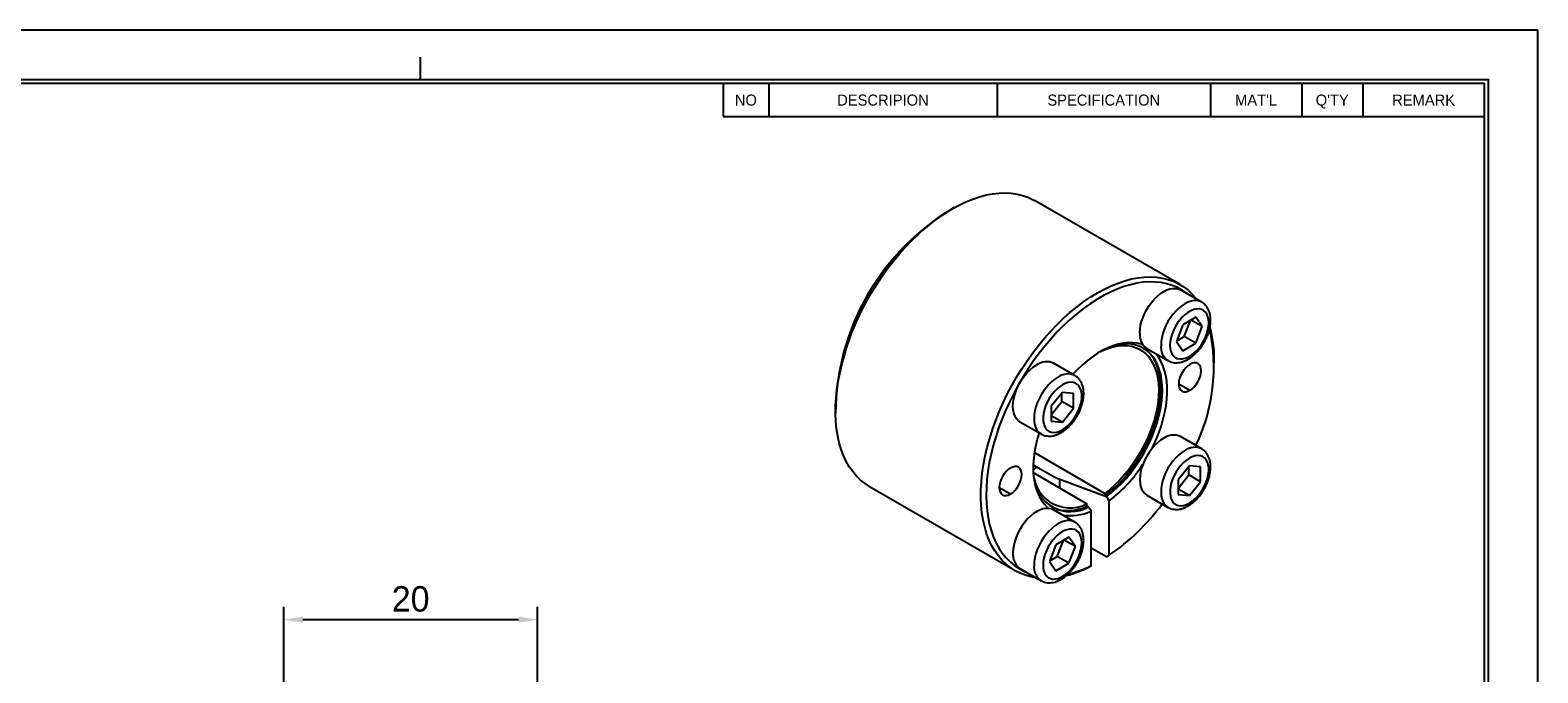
# Model space of a CAD drawing. Header units: millimetres. Extents: x 6797 to 6975, y -766 to -640.
# Tile 3 of 3: x 6857 to 6975, y -691 to -640. Entities that reach past the tile are written whole.
import ezdxf
from ezdxf.enums import TextEntityAlignment as Align

# ---------------------------------------------------------------- set-up
doc = ezdxf.new("R2010")
doc.units = ezdxf.units.MM
doc.header["$LTSCALE"] = 5
doc.layers.add('가는실선', color=1, linetype='Continuous')
doc.layers.add('외형선', color=3, linetype='Continuous')
doc.styles.add('H', font='txt')
doc.dimstyles.new('1', dxfattribs={"dimtxt": 2, "dimasz": 1.5, "dimexe": 1, "dimexo": 1, "dimgap": 0.6, "dimtad": 1, "dimdec": 3, "dimdsep": 46, "dimtxsty": 'H', "dimcen": 2.5, "dimclrd": 1, "dimclre": 1, "dimclrt": 3, "dimazin": 2, "dimtfac": 1, "dimtdec": 3, "dimtmove": 0, "dimatfit": 3, "dimfxl": 1, "dimtzin": 0, "dimarcsym": 0})

# ---------------------------------------------------------------- blocks, each defined once
blk = doc.blocks.new('A4도각')
at = {"layer": '가는실선'}
for p, q in [((196, 203), (196, 198.67)), ((226, 203), (226, 198.67)), ((254, 203), (254, 198.67)), ((266, 203), (266, 198.67)), ((274, 203), (274, 198.67)), ((190, 198.67), (290, 198.67))]:
    blk.add_line(p, q, dxfattribs=at)
at = {"layer": '외형선'}
blk.add_line((190, 203), (190, 198.67), dxfattribs=at)
at = {"layer": '외형선', "color": 0}
blk.add_lwpolyline([(297, 210), (0, 210), (0, 0), (297, 0)], close=True, dxfattribs=at)
at = {"layer": '외형선', "const_width": 0.3}
blk.add_lwpolyline([(150.25, 203.5), (150.25, 206.5)], dxfattribs=at)
at = {"layer": '외형선', "const_width": 0.25}
blk.add_lwpolyline([(290.5, 6.5), (290.5, 203.5), (10, 203.5), (10, 6.5)], close=True, dxfattribs=at)
at = {"layer": '외형선'}
blk.add_lwpolyline([(290, 7), (290, 203), (10.5, 203), (10.5, 7)], close=True, dxfattribs=at)
at = {"color": 3}
for tag, height, p in [('REASONOFREVISIONS', 1.25, (88.5, 15.75)), ('REVISIONER', 1.25, (114.5, 15.75)), ('CHECKER', 1.25, (127.5, 15.75)), ('REVISIONDATE', 1.25, (140.5, 15.75)), ('HEATTREAT', 0.8, (153.5, 14)), ('SCALE', 1.5, (257.25, 10.25)), ('DATE', 1.5, (281.75, 10.25)), ('APRROVEDFINISH', 0.8, (153.5, 8.8))]:
    blk.add_attdef(tag, text='', height=height, dxfattribs=at).set_placement(p, align=Align.MIDDLE_CENTER)
for tag, p in [('필렛', (179.25, 10.9)), ('모따기', (179.25, 8.3))]:
    blk.add_attdef(tag, text='', height=1.15, dxfattribs=at).set_placement(p, align=Align.MIDDLE_LEFT)
at = {"layer": '외형선'}
for s, p in [('NO', (193, 200.83)), ('DESCRIPION', (211, 200.83)), ('SPECIFICATION', (240, 200.83)), ("MAT'L", (260, 200.83)), ("Q'TY", (270, 200.83)), ('REMARK', (282, 200.83))]:
    blk.add_text(s, height=1.444, dxfattribs=at).set_placement(p, align=Align.MIDDLE_CENTER)
for tag, height, p in [('APPROVED', 1.5, (219.75, 30.83)), ('도면타이틀', 5, (265.5, 26.5)), ('CHECKED', 1.5, (219.75, 26.5)), ('DRAWED', 1.5, (219.75, 22.17)), ('도면번호', 2.5, (270.25, 16.75)), ('도면SIZE', 2, (237.76, 11.44))]:
    blk.add_attdef(tag, text='', height=height, dxfattribs=at).set_placement(p, align=Align.MIDDLE_CENTER)
blk = doc.blocks.new('*D15')
at = {"layer": 'Defpoints', "color": 0}
for p in [(6896.63, -686.52), (6876.64, -703.48), (6896.63, -706.39)]:
    blk.add_point(p, dxfattribs=at)
at = {"layer": '외형선', "color": 1, "lineweight": -2}
for p, q in [((6876.64, -702.48), (6876.64, -685.52)), ((6878.14, -686.52), (6895.13, -686.52)), ((6896.63, -705.39), (6896.63, -685.52))]:
    blk.add_line(p, q, dxfattribs=at)
at = {"layer": '외형선', "color": 1}
for points in [[(6878.14, -686.27), (6878.14, -686.77), (6876.64, -686.52)], [(6895.13, -686.77), (6895.13, -686.27), (6896.63, -686.52)]]:
    blk.add_solid(points, dxfattribs=at)
at = {"layer": '외형선', "color": 3, "insert": (6886.63, -684.9), "char_height": 2, "attachment_point": 5, "style": 'H'}
blk.add_mtext('20', dxfattribs=at)

msp = doc.modelspace()

# ---------------------------------------------------------------- linework, layer by layer
at = {"layer": '외형선'}
for p, q in [((6947.2481, -660.1449), (6935.793, -653.532)), ((6948.9594, -661.5254), (6947.2906, -660.562)), ((6948.4934, -662.7178), (6947.4727, -663.307)), ((6949.0038, -663.4439), (6948.4934, -662.7178)), ((6947.4727, -663.307), (6946.9624, -664.6224)), ((6947.5742, -664.2286), (6948.0643, -662.9655)), ((6949.0038, -663.4439), (6948.1197, -662.9335)), ((6948.4934, -664.7593), (6949.0038, -663.4439)), ((6944.6309, -665.1694), (6946.2996, -666.1328)), ((6946.9624, -664.6224), (6947.4727, -665.3485)), ((6946.9827, -664.5701), (6947.5742, -664.2286)), ((6947.4727, -665.3485), (6948.4934, -664.7593)), ((6948.4934, -664.7593), (6947.5742, -664.2286)), ((6938.9594, -667.2982), (6937.2906, -666.3349)), ((6949.941, -666.3418), (6949.941, -666.0968)), ((6937.9831, -668.6274), (6937.0991, -669.727)), ((6937.9478, -669.3544), (6937.9478, -668.6712)), ((6938.867, -668.7064), (6937.9831, -668.6274)), ((6938.867, -669.8851), (6938.867, -668.7064)), ((6947.1479, -667.9543), (6948.0318, -668.4646)), ((6937.0991, -670.4102), (6937.9478, -669.3544)), ((6937.0991, -669.727), (6937.0991, -670.9057)), ((6938.867, -669.8851), (6937.9478, -669.3544)), ((6937.9831, -670.9847), (6938.867, -669.8851)), ((6934.6309, -670.9423), (6936.2996, -671.9056)), ((6937.9831, -670.9847), (6937.0991, -670.4744)), ((6937.0991, -670.9057), (6937.9831, -670.9847)), ((6948.9594, -673.073), (6947.2906, -672.1096)), ((6935.7762, -673.3737), (6941.3262, -676.5777)), ((6935.6864, -674.3269), (6937.4371, -675.3375)), ((6947.9831, -674.4021), (6947.0991, -675.5018)), ((6947.9478, -675.1292), (6947.9478, -674.446)), ((6948.867, -674.4812), (6947.9831, -674.4021)), ((6948.867, -675.6598), (6948.867, -674.4812)), ((6935.7202, -674.9742), (6939.912, -677.3941)), ((6937.7788, -675.4646), (6941.459, -676.8334)), ((6937.7788, -676.1626), (6937.7788, -675.4646)), ((6947.0991, -676.1849), (6947.9478, -675.1292)), ((6947.0991, -675.5018), (6947.0991, -676.6804)), ((6948.867, -675.6598), (6947.9478, -675.1292)), ((6947.9831, -676.7595), (6948.867, -675.6598)), ((6922.794, -676.0492), (6934.2491, -682.6621)), ((6933.0058, -676.1184), (6933.8897, -676.6287)), ((6941.3262, -676.784), (6941.3262, -676.5777)), ((6944.6309, -676.717), (6946.2996, -677.6804)), ((6947.9831, -676.7595), (6947.0991, -676.2492)), ((6947.0991, -676.6804), (6947.9831, -676.7595)), ((6938.9594, -678.8459), (6937.2906, -677.8825)), ((6939.912, -677.6004), (6939.912, -677.3941)), ((6940.0447, -677.6498), (6939.912, -677.6004)), ((6940.2536, -682.272), (6940.2536, -677.9747)), ((6941.6679, -681.4556), (6941.6679, -677.1583)), ((6937.4727, -680.6275), (6936.9624, -681.9429)), ((6938.4934, -680.0383), (6937.4727, -680.6275)), ((6937.5742, -681.5491), (6938.0643, -680.286)), ((6939.0038, -680.7644), (6938.1197, -680.254)), ((6939.0038, -680.7644), (6938.4934, -680.0383)), ((6936.9827, -681.8906), (6937.5742, -681.5491)), ((6938.4934, -682.0798), (6937.5742, -681.5491)), ((6938.4934, -682.0798), (6939.0038, -680.7644)), ((6941.4557, -681.5789), (6940.2536, -680.8849)), ((6934.6309, -682.4899), (6936.2996, -683.4533)), ((6936.9624, -681.9429), (6937.4727, -682.6691)), ((6937.4727, -682.6691), (6938.4934, -682.0798))]:
    msp.add_line(p, q, dxfattribs=at)
at = {"layer": '외형선', "flags": 128}
for points in [[(6922.794, -676.0492), (6922.4292, -675.8135), (6922.081, -675.5354), (6921.7578, -675.2199), (6921.4608, -674.8683), (6921.191, -674.4816), (6920.9494, -674.0613), (6920.7367, -673.6089), (6920.5537, -673.1258), (6920.4011, -672.6137), (6920.2793, -672.0745), (6920.1889, -671.51), (6920.13, -670.9222), (6920.103, -670.313), (6920.1079, -669.6847), (6920.1447, -669.0394), (6920.2133, -668.3794), (6920.3133, -667.7069), (6920.4446, -667.0243), (6920.6066, -666.3339), (6920.7987, -665.6381), (6921.0204, -664.9394), (6921.2708, -664.2402), (6921.549, -663.5429), (6921.8541, -662.8499), (6922.1851, -662.1637), (6922.5407, -661.4866), (6922.9198, -660.821), (6923.321, -660.1691), (6923.743, -659.5333), (6924.1842, -658.9158), (6924.6432, -658.3186), (6925.1183, -657.744), (6925.6079, -657.1937), (6926.1103, -656.6699), (6926.6238, -656.1743), (6927.1465, -655.7086), (6927.6767, -655.2744), (6928.2125, -654.8733), (6928.7521, -654.5065), (6929.2935, -654.1756), (6929.8349, -653.8814), (6930.3745, -653.6252), (6930.9103, -653.4077), (6931.4405, -653.2297), (6931.9632, -653.0919), (6932.4767, -652.9947), (6932.9791, -652.9385), (6933.4687, -652.9234), (6933.9438, -652.9495), (6934.4028, -653.0167), (6934.844, -653.1249), (6935.266, -653.2735), (6935.6672, -653.4621), (6935.793, -653.532)], [(6935.8961, -683.2203), (6935.5021, -683.1485), (6935.0667, -683.028), (6934.6509, -682.867), (6934.2563, -682.6663), (6933.8843, -682.4264), (6933.5361, -682.1483), (6933.2129, -681.8328), (6932.9159, -681.4812), (6932.6462, -681.0945), (6932.4045, -680.6742), (6932.1918, -680.2218), (6932.0088, -679.7387), (6931.8562, -679.2266), (6931.7345, -678.6874), (6931.644, -678.1229), (6931.5852, -677.5351), (6931.5582, -676.9259), (6931.563, -676.2976), (6931.5998, -675.6523), (6931.6684, -674.9923), (6931.7685, -674.3198), (6931.8997, -673.6372), (6932.0617, -672.9468), (6932.2539, -672.251), (6932.4755, -671.5523), (6932.7259, -670.8531), (6933.0041, -670.1558), (6933.3093, -669.4629), (6933.6402, -668.7766), (6933.9959, -668.0995), (6934.3749, -667.4339), (6934.7762, -666.782), (6935.1981, -666.1462), (6935.6393, -665.5287), (6936.0983, -664.9315), (6936.5734, -664.3569), (6937.063, -663.8067), (6937.5654, -663.2828), (6938.0789, -662.7872), (6938.6016, -662.3215), (6939.1318, -661.8873), (6939.6676, -661.4862), (6940.2072, -661.1195), (6940.7486, -660.7885), (6941.2901, -660.4943), (6941.8296, -660.2381), (6942.3654, -660.0206), (6942.8956, -659.8426), (6943.4183, -659.7048), (6943.9318, -659.6076), (6944.4342, -659.5514), (6944.9238, -659.5363), (6945.3989, -659.5624), (6945.8579, -659.6296), (6946.2991, -659.7378), (6946.7211, -659.8864), (6947.1223, -660.075), (6947.5014, -660.3029), (6947.857, -660.5694), (6948.188, -660.8736), (6948.4931, -661.2142), (6948.5551, -661.292)], [(6947.7939, -660.8525), (6947.78, -660.8418), (6947.4207, -660.5931), (6947.0385, -660.3831), (6946.6348, -660.2125), (6946.2111, -660.0819), (6945.7687, -659.9918), (6945.3094, -659.9424), (6944.8348, -659.934), (6944.3464, -659.9666), (6943.846, -660.0401), (6943.3355, -660.1541), (6942.8165, -660.3084), (6942.291, -660.5024), (6941.7608, -660.7353), (6941.2277, -661.0063), (6940.6938, -661.3146), (6940.1607, -661.659), (6939.6305, -662.0382), (6939.105, -662.451), (6938.586, -662.8959), (6938.0755, -663.3713), (6937.5751, -663.8756), (6937.0867, -664.4069), (6936.6121, -664.9633), (6936.1528, -665.543), (6935.7104, -666.1438), (6935.2867, -666.7637), (6934.883, -667.4003), (6934.5008, -668.0516), (6934.1415, -668.7152), (6933.8062, -669.3887), (6933.4963, -670.0697), (6933.2127, -670.7559), (6932.9566, -671.4449), (6932.7287, -672.1341), (6932.53, -672.8211), (6932.3611, -673.5036), (6932.2225, -674.1791), (6932.1149, -674.8452), (6932.0385, -675.4996), (6931.9937, -676.1399), (6931.9806, -676.7639), (6931.9993, -677.3694), (6932.0496, -677.9542), (6932.1314, -678.5163), (6932.2445, -679.0537), (6932.3884, -679.5645), (6932.5626, -680.0468), (6932.7665, -680.499), (6932.9993, -680.9195), (6933.2603, -681.3068), (6933.5485, -681.6595), (6933.863, -681.9764), (6934.2025, -682.2563), (6934.566, -682.4982), (6934.952, -682.7014), (6935.1349, -682.7809)], [(6944.0798, -663.9515), (6944.0959, -663.6587), (6944.1439, -663.3524), (6944.223, -663.0377), (6944.3318, -662.72), (6944.4685, -662.4049), (6944.6308, -662.0977), (6944.8157, -661.8035), (6945.0203, -661.5276), (6945.241, -661.2746), (6945.4739, -661.0487), (6945.7152, -660.854), (6945.9608, -660.6937), (6946.2063, -660.5706), (6946.4476, -660.4867), (6946.6805, -660.4435), (6946.9012, -660.4418), (6947.1058, -660.4815), (6947.2906, -660.562)], [(6948.9594, -661.5254), (6948.7745, -661.4449), (6948.57, -661.4051), (6948.3493, -661.4069), (6948.1163, -661.45), (6947.875, -661.5339), (6947.6295, -661.6571), (6947.384, -661.8174), (6947.1427, -662.0121), (6946.9097, -662.2379), (6946.6891, -662.491), (6946.4845, -662.7669), (6946.2995, -663.061), (6946.1373, -663.3683), (6946.0006, -663.6834), (6945.8918, -664.001), (6945.8127, -664.3157), (6945.7647, -664.6221), (6945.7486, -664.9149)], [(6949.5104, -663.1514), (6949.4934, -662.8984), (6949.4426, -662.6707), (6949.3592, -662.4735), (6949.245, -662.3111), (6949.1027, -662.1872), (6948.9354, -662.1045), (6948.7468, -662.0649), (6948.5411, -662.0692), (6948.3229, -662.1175), (6948.0972, -662.2085), (6947.8689, -662.3403), (6947.6432, -662.5099), (6947.4251, -662.7135), (6947.2194, -662.9466), (6947.0308, -663.204), (6946.8634, -663.4799), (6946.7211, -663.7681), (6946.607, -664.0623), (6946.5236, -664.3558), (6946.4728, -664.6422), (6946.4557, -664.9149)], [(6946.4557, -664.9149), (6946.4728, -665.1679), (6946.5236, -665.3956), (6946.607, -665.5928), (6946.7211, -665.7552), (6946.8634, -665.8791), (6947.0308, -665.9618), (6947.2194, -666.0015), (6947.4251, -665.9971), (6947.6432, -665.9489), (6947.8689, -665.8578), (6948.0972, -665.7261), (6948.3229, -665.5565), (6948.5411, -665.3528), (6948.7468, -665.1197), (6948.9354, -664.8624), (6949.1027, -664.5865), (6949.245, -664.2982), (6949.3592, -664.004), (6949.4426, -663.7105), (6949.4934, -663.4242), (6949.5104, -663.1514)], [(6944.3293, -664.8884), (6944.2135, -664.8475), (6943.8792, -664.7621), (6943.5271, -664.7179), (6943.1593, -664.7152), (6942.7782, -664.754), (6942.3859, -664.8341), (6941.985, -664.955), (6941.5778, -665.1161), (6941.1669, -665.3161), (6940.7547, -665.5541), (6940.3437, -665.8285), (6939.9365, -666.1376), (6939.5356, -666.4796), (6939.1433, -666.8523), (6938.8034, -667.2082)], [(6940.9753, -665.4221), (6941.2113, -665.3121), (6941.6019, -665.1594), (6941.9862, -665.046), (6942.3618, -664.9729), (6942.7262, -664.9403), (6943.0772, -664.9485), (6943.4125, -664.9975), (6943.7299, -665.087), (6944.0275, -665.2163), (6944.3032, -665.3847), (6944.5555, -665.5911), (6944.7826, -665.8341), (6944.9831, -666.1122), (6945.1557, -666.4237), (6945.2993, -666.7665), (6945.413, -667.1384), (6945.4961, -667.5371), (6945.548, -667.9601), (6945.5685, -668.4046), (6945.5573, -668.8677), (6945.5146, -669.3466), (6945.4406, -669.8381), (6945.3357, -670.3392), (6945.2008, -670.8465), (6945.0366, -671.357), (6944.8441, -671.8673), (6944.6247, -672.3741), (6944.3796, -672.8743), (6944.1106, -673.3646), (6943.8192, -673.8418), (6943.5074, -674.3031), (6943.1771, -674.7453), (6942.8305, -675.1657), (6942.4698, -675.5615), (6942.0972, -675.9304), (6941.7152, -676.2698), (6941.3262, -676.5777)], [(6941.4589, -676.8334), (6941.8557, -676.5217), (6942.2455, -676.1781), (6942.626, -675.8047), (6942.9948, -675.4038), (6943.3497, -674.978), (6943.6883, -674.5299), (6944.0086, -674.0623), (6944.3085, -673.5782), (6944.5863, -673.0804), (6944.8402, -672.5722), (6945.0685, -672.0568), (6945.2699, -671.5373), (6945.4431, -671.0169), (6945.587, -670.499), (6945.7008, -669.9867), (6945.7836, -669.4833), (6945.8351, -668.9919), (6945.8549, -668.5155), (6945.8428, -668.0572), (6945.7989, -667.6197), (6945.7236, -667.2059), (6945.6172, -666.8183), (6945.4804, -666.4593), (6945.3142, -666.1312), (6945.1195, -665.836), (6944.8975, -665.5755), (6944.6497, -665.3514), (6944.3775, -665.1651), (6944.0827, -665.0178), (6943.7671, -664.9103), (6943.4328, -664.8433), (6943.0816, -664.8173), (6942.716, -664.8324), (6942.3381, -664.8885), (6941.9503, -664.9853), (6941.6311, -665.0928)], [(6941.3262, -676.784), (6941.7249, -676.4711), (6942.1166, -676.1261), (6942.4991, -675.7511), (6942.8697, -675.3485), (6943.2264, -674.9208), (6943.5667, -674.4707), (6943.8887, -674.001), (6944.1902, -673.5146), (6944.4695, -673.0146), (6944.7247, -672.504), (6944.9543, -671.9861), (6945.1568, -671.4641), (6945.331, -670.9413), (6945.4758, -670.4208), (6945.5902, -669.906), (6945.6736, -669.4002), (6945.7255, -668.9063), (6945.7455, -668.4276), (6945.7335, -667.967), (6945.6895, -667.5273), (6945.6139, -667.1115), (6945.5072, -666.7219), (6945.3699, -666.3611), (6945.2029, -666.0313), (6945.0073, -665.7346), (6944.7844, -665.4728), (6944.7242, -665.4126)], [(6945.0248, -673.0697), (6945.1458, -672.8247), (6945.3841, -672.2987), (6945.5954, -671.768), (6945.7784, -671.2359), (6945.932, -670.7055), (6946.0553, -670.1801), (6946.1476, -669.6629), (6946.2082, -669.1571), (6946.2369, -668.6657), (6946.2333, -668.1918), (6946.1976, -667.7382), (6946.13, -667.3077), (6946.0308, -666.9029), (6945.9008, -666.5263), (6945.7406, -666.1802), (6945.5512, -665.8667), (6945.3339, -665.5877), (6945.3107, -665.5619)], [(6948.0318, -666.4232), (6947.8594, -666.5424), (6947.6936, -666.6962), (6947.5408, -666.8787), (6947.4068, -667.083), (6947.2969, -667.3011), (6947.2152, -667.5247), (6947.1649, -667.7452), (6947.1479, -667.9542), (6947.1649, -668.1435), (6947.2152, -668.3059), (6947.2969, -668.4352), (6947.4068, -668.5264), (6947.5408, -668.5761), (6947.6936, -668.5822), (6947.8594, -668.5445), (6948.0318, -668.4646)], [(6948.0318, -668.4646), (6948.2043, -668.3454), (6948.3701, -668.1916), (6948.5229, -668.0091), (6948.6568, -667.8048), (6948.7667, -667.5867), (6948.8484, -667.3631), (6948.8987, -667.1426), (6948.9157, -666.9337), (6948.8987, -666.7443), (6948.8484, -666.5819), (6948.7667, -666.4526), (6948.6568, -666.3614), (6948.5229, -666.3118), (6948.3701, -666.3057), (6948.2043, -666.3433), (6948.0318, -666.4232)], [(6934.6309, -670.9423), (6934.6308, -670.9422), (6934.4685, -670.8222), (6934.3318, -670.6649), (6934.223, -670.4729), (6934.1439, -670.2496), (6934.0959, -669.9986), (6934.0798, -669.7244), (6934.0959, -669.4316), (6934.1439, -669.1252), (6934.223, -668.8106), (6934.3318, -668.4929), (6934.4685, -668.1778), (6934.6308, -667.8705), (6934.8157, -667.5764), (6935.0203, -667.3005), (6935.241, -667.0474), (6935.4739, -666.8216), (6935.7152, -666.6269), (6935.9608, -666.4666)], [(6937.6295, -667.4299), (6937.384, -667.5902), (6937.1427, -667.785), (6936.9097, -668.0108), (6936.6891, -668.2638), (6936.4845, -668.5398), (6936.2995, -668.8339), (6936.1373, -669.1411), (6936.0006, -669.4563), (6935.8918, -669.7739), (6935.8127, -670.0886), (6935.7647, -670.395), (6935.7486, -670.6878), (6935.7647, -670.962), (6935.8127, -671.2129), (6935.8918, -671.4363), (6936.0006, -671.6283), (6936.1373, -671.7856), (6936.2956, -671.9033)], [(6937.9831, -668.0423), (6937.7554, -668.1934), (6937.5329, -668.3806), (6937.3204, -668.5995), (6937.1227, -668.8455), (6936.9442, -669.1129), (6936.7889, -669.3957), (6936.6604, -669.6878), (6936.5613, -669.9824), (6936.494, -670.2732), (6936.46, -670.5535), (6936.46, -670.8171), (6936.494, -671.0581), (6936.5613, -671.2712), (6936.6604, -671.4515), (6936.7889, -671.5951), (6936.9442, -671.6987), (6937.1227, -671.76), (6937.3204, -671.7777), (6937.5329, -671.7513), (6937.7554, -671.6815), (6937.9831, -671.5698)], [(6937.9831, -671.5698), (6938.2107, -671.4187), (6938.4333, -671.2315), (6938.6458, -671.0125), (6938.8435, -670.7666), (6939.0219, -670.4992), (6939.1772, -670.2163), (6939.3058, -669.9243), (6939.4048, -669.6296), (6939.4721, -669.3389), (6939.5062, -669.0586), (6939.5062, -668.795), (6939.4721, -668.554), (6939.4048, -668.3409), (6939.3058, -668.1606), (6939.1772, -668.017), (6939.0219, -667.9134), (6938.8435, -667.8521), (6938.6458, -667.8344), (6938.4333, -667.8608), (6938.2107, -667.9306), (6937.9831, -668.0423)], [(6936.1433, -671.8154), (6936.0207, -672.2299), (6935.8907, -672.7567), (6935.7915, -673.276), (6935.7239, -673.7846), (6935.6882, -674.2794), (6935.6846, -674.7574), (6935.7133, -675.2157), (6935.7739, -675.6515), (6935.8662, -676.0622), (6935.9895, -676.4452), (6936.1431, -676.7982), (6936.3261, -677.119), (6936.5374, -677.4058), (6936.7757, -677.6567), (6936.8967, -677.7619)], [(6945.9608, -672.2413), (6945.7152, -672.4016), (6945.4739, -672.5964), (6945.241, -672.8222), (6945.0203, -673.0752), (6944.8157, -673.3512), (6944.6308, -673.6453), (6944.4685, -673.9525), (6944.3318, -674.2677), (6944.223, -674.5853), (6944.1439, -674.9), (6944.0959, -675.2064), (6944.0798, -675.4992), (6944.0959, -675.7734), (6944.1439, -676.0243), (6944.223, -676.2477), (6944.3318, -676.4397), (6944.4685, -676.597), (6944.6308, -676.717), (6944.6309, -676.717)], [(6947.6295, -673.2047), (6947.384, -673.365), (6947.1427, -673.5597), (6946.9097, -673.7856), (6946.6891, -674.0386), (6946.4845, -674.3145), (6946.2995, -674.6086), (6946.1373, -674.9159), (6946.0006, -675.231), (6945.8918, -675.5487), (6945.8127, -675.8634), (6945.7647, -676.1697), (6945.7486, -676.4625), (6945.7647, -676.7367), (6945.8127, -676.9877), (6945.8918, -677.211), (6946.0006, -677.403), (6946.1373, -677.5604), (6946.2956, -677.6781)], [(6933.8897, -674.5873), (6933.7172, -674.7065), (6933.5514, -674.8603), (6933.3986, -675.0428), (6933.2647, -675.2471), (6933.1548, -675.4652), (6933.0731, -675.6888), (6933.0228, -675.9093), (6933.0058, -676.1182), (6933.0228, -676.3076), (6933.0731, -676.47), (6933.1548, -676.5993), (6933.2647, -676.6905), (6933.3986, -676.7401), (6933.5514, -676.7462), (6933.7172, -676.7086), (6933.8897, -676.6287)], [(6933.8897, -676.6287), (6934.0621, -676.5095), (6934.2279, -676.3557), (6934.3807, -676.1732), (6934.5147, -675.9689), (6934.6246, -675.7508), (6934.7063, -675.5272), (6934.7566, -675.3067), (6934.7736, -675.0977), (6934.7566, -674.9084), (6934.7063, -674.746), (6934.6246, -674.6167), (6934.5147, -674.5255), (6934.3807, -674.4758), (6934.2279, -674.4697), (6934.0621, -674.5074), (6933.8897, -674.5873)], [(6935.9702, -674.4907), (6935.8974, -674.5621), (6935.6953, -674.7559)], [(6947.9831, -673.8171), (6947.7554, -673.9682), (6947.5329, -674.1553), (6947.3204, -674.3743), (6947.1227, -674.6202), (6946.9442, -674.8876), (6946.7889, -675.1705), (6946.6604, -675.4625), (6946.5613, -675.7572), (6946.494, -676.0479), (6946.46, -676.3282), (6946.46, -676.5919), (6946.494, -676.8329), (6946.5613, -677.0459), (6946.6604, -677.2262), (6946.7889, -677.3698), (6946.9442, -677.4734), (6947.1227, -677.5347), (6947.3204, -677.5524), (6947.5329, -677.5261), (6947.7554, -677.4562), (6947.9831, -677.3445)], [(6947.9831, -677.3445), (6948.2107, -677.1934), (6948.4333, -677.0063), (6948.6458, -676.7873), (6948.8435, -676.5414), (6949.0219, -676.274), (6949.1772, -675.9911), (6949.3058, -675.6991), (6949.4048, -675.4044), (6949.4721, -675.1136), (6949.5062, -674.8333), (6949.5062, -674.5697), (6949.4721, -674.3287), (6949.4048, -674.1157), (6949.3058, -673.9353), (6949.1772, -673.7918), (6949.0219, -673.6882), (6948.8435, -673.6268), (6948.6458, -673.6092), (6948.4333, -673.6355), (6948.2107, -673.7054), (6947.9831, -673.8171)], [(6941.6679, -677.1583), (6941.5502, -676.9754), (6941.459, -676.8334)], [(6937.2906, -677.8825), (6937.1058, -677.802), (6936.9012, -677.7623), (6936.6805, -677.764), (6936.4476, -677.8072), (6936.2063, -677.8911), (6935.9608, -678.0142), (6935.7152, -678.1745), (6935.4739, -678.3692), (6935.241, -678.5951), (6935.0203, -678.8481), (6934.8157, -679.1241), (6934.6308, -679.4182), (6934.4685, -679.7254), (6934.3318, -680.0406), (6934.223, -680.3582), (6934.1439, -680.6729), (6934.0959, -680.9792), (6934.0798, -681.272)], [(6940.0447, -677.6498), (6940.1611, -677.8308), (6940.2536, -677.9747)], [(6938.9594, -678.8459), (6938.7745, -678.7654), (6938.57, -678.7257), (6938.3493, -678.7274), (6938.1163, -678.7705), (6937.875, -678.8544), (6937.6295, -678.9776), (6937.384, -679.1379), (6937.1427, -679.3326), (6936.9097, -679.5584), (6936.6891, -679.8115), (6936.4845, -680.0874), (6936.2995, -680.3815), (6936.1373, -680.6888), (6936.0006, -681.0039), (6935.8918, -681.3215), (6935.8127, -681.6362), (6935.7647, -681.9426), (6935.7486, -682.2354)], [(6939.5104, -680.4719), (6939.4934, -680.2189), (6939.4426, -679.9913), (6939.3592, -679.794), (6939.245, -679.6316), (6939.1027, -679.5077), (6938.9354, -679.425), (6938.7468, -679.3854), (6938.5411, -679.3897), (6938.3229, -679.438), (6938.0972, -679.529), (6937.8689, -679.6608), (6937.6432, -679.8304), (6937.4251, -680.034), (6937.2194, -680.2671), (6937.0308, -680.5245), (6936.8634, -680.8004), (6936.7211, -681.0886), (6936.607, -681.3828), (6936.5236, -681.6764), (6936.4728, -681.9627), (6936.4557, -682.2354)], [(6936.4557, -682.2354), (6936.4728, -682.4884), (6936.5236, -682.7161), (6936.607, -682.9133), (6936.7211, -683.0757), (6936.8634, -683.1997), (6937.0308, -683.2824), (6937.2194, -683.322), (6937.4251, -683.3176), (6937.6432, -683.2694), (6937.8689, -683.1784), (6938.0972, -683.0466), (6938.3229, -682.877), (6938.5411, -682.6733), (6938.7468, -682.4402), (6938.9354, -682.1829), (6939.1027, -681.907), (6939.245, -681.6187), (6939.3592, -681.3245), (6939.4426, -681.031), (6939.4934, -680.7447), (6939.5104, -680.4719)], [(6941.4557, -681.5789), (6941.575, -681.5096), (6941.6679, -681.4556)], [(6940.2536, -682.272), (6940.1353, -682.3408), (6940.0415, -682.3953)]]:
    msp.add_lwpolyline(points, dxfattribs=at)
at = {"layer": '외형선'}
for centre, radius, start, end in [((6938.9712, -670.3774), 18.8689, 120.29243, 179.712946), ((6940.4858, -671.2518), 20.4781, 128.754466, 171.250911), ((6945.3406, -664.1147), 1.2712, 172.624547, 236.063273), ((6935.8387, -666.6709), 14.0702, 334.140854, 12.529924), ((6939.9469, -666.0162), 9.9945, 359.537681, 14.675339), ((6947.0093, -665.0781), 1.2712, 172.624742, 236.061379), ((6936.7406, -667.5612), 1.344, 65.843242, 125.467216), ((6938.4087, -668.5228), 1.3422, 65.591737, 125.488239), ((6946.7406, -673.336), 1.344, 65.843242, 125.467216), ((6948.4087, -674.2976), 1.3422, 65.591737, 125.488239), ((6938.5775, -674.8149), 2.904, 175.57839, 297.356035), ((6934.9105, -668.2524), 11.1792, 307.189399, 327.407121), ((6938.6271, -675.1083), 2.9101, 184.242, 299.152523), ((6938.3805, -674.3009), 3.6376, 256.782831, 294.898554), ((6938.6333, -674.4887), 3.8442, 260.083723, 294.929868), ((6931.5548, -666.8388), 17.7743, 304.678647, 323.485208), ((6935.418, -681.4002), 1.3443, 174.529344, 234.158476), ((6937.0093, -682.3986), 1.2712, 172.624742, 236.061379), ((6935.9671, -674.183), 9.1675, 284.887907, 296.387817), ((6936.3357, -674.3556), 8.8329, 283.653873, 296.331654)]:
    msp.add_arc(centre, radius, start, end, dxfattribs=at)
for points, knots in [([(6949.6569, -662.9473), (6949.6559, -662.8951), (6949.6531, -662.7459), (6949.6217, -662.5099), (6949.5531, -662.2577), (6949.4548, -662.037), (6949.3304, -661.8421), (6949.1736, -661.6759), (6949.0452, -661.5692), (6948.9676, -661.532), (6948.9584, -661.5276)], [0, 0, 0, 0, 0.08732073, 0.24921982, 0.4107367, 0.55296489, 0.69057232, 0.83819707, 0.98086518, 1, 1, 1, 1]), ([(6946.3006, -666.1306), (6946.357, -666.1609), (6946.4782, -666.226), (6946.6841, -666.2818), (6946.9079, -666.3066), (6947.1403, -666.2942), (6947.3796, -666.2454), (6947.624, -666.1597), (6947.8702, -666.0373), (6948.1138, -665.8798), (6948.3503, -665.6905), (6948.5754, -665.4732), (6948.7859, -665.2321), (6948.9792, -664.9709), (6949.1527, -664.6934), (6949.3044, -664.4035), (6949.4319, -664.1051), (6949.5335, -663.8018), (6949.6065, -663.4976), (6949.6495, -663.2108), (6949.6545, -663.0304), (6949.6569, -662.9473)], [0, 0, 0, 0, 0.04189835, 0.0900432, 0.13846268, 0.18793407, 0.23899336, 0.29179046, 0.34603123, 0.40113695, 0.456512, 0.51177336, 0.56683685, 0.62172711, 0.67652035, 0.73131495, 0.78619948, 0.84126992, 0.89663834, 0.95240321, 1, 1, 1, 1]), ([(6937.8795, -671.7987), (6937.9246, -671.7716), (6938.0523, -671.6946), (6938.2565, -671.5426), (6938.4869, -671.3362), (6938.7036, -671.1041), (6938.904, -670.8505), (6939.0858, -670.5791), (6939.2465, -670.2937), (6939.3839, -669.9982), (6939.496, -669.6964), (6939.5809, -669.3921), (6939.6367, -669.0888), (6939.6614, -668.7903), (6939.653, -668.5005), (6939.6096, -668.2245), (6939.5329, -667.9771), (6939.4246, -667.7543), (6939.2868, -667.5625), (6939.1311, -667.4069), (6939.0139, -667.3354), (6938.9632, -667.3044)], [0, 0, 0, 0, 0.03029247, 0.08584412, 0.14124706, 0.19646852, 0.25149794, 0.30639585, 0.36125405, 0.41617273, 0.47123212, 0.52654561, 0.58221974, 0.63833106, 0.69487248, 0.75158634, 0.80780322, 0.85705483, 0.91003558, 0.96105008, 1, 1, 1, 1]), ([(6936.2959, -671.8994), (6936.309, -671.9083), (6936.3831, -671.9587), (6936.5382, -672.0159), (6936.7544, -672.0674), (6936.9817, -672.0792), (6937.2164, -672.0556), (6937.4575, -671.9945), (6937.6801, -671.9075), (6937.8199, -671.8312), (6937.8795, -671.7987)], [0, 0, 0, 0, 0.02966668, 0.16785245, 0.30538087, 0.44445582, 0.58712251, 0.73460046, 0.88690406, 1, 1, 1, 1]), ([(6947.8795, -677.5734), (6947.9246, -677.5463), (6948.0523, -677.4694), (6948.2565, -677.3174), (6948.4869, -677.111), (6948.7036, -676.8788), (6948.904, -676.6252), (6949.0858, -676.3538), (6949.2465, -676.0685), (6949.3839, -675.773), (6949.496, -675.4712), (6949.5809, -675.1668), (6949.6367, -674.8636), (6949.6614, -674.5651), (6949.653, -674.2753), (6949.6096, -673.9992), (6949.5329, -673.7518), (6949.4246, -673.5291), (6949.2868, -673.3373), (6949.1311, -673.1817), (6949.0139, -673.1102), (6948.9632, -673.0792)], [0, 0, 0, 0, 0.03029247, 0.08584412, 0.14124706, 0.19646852, 0.25149794, 0.30639585, 0.36125405, 0.41617273, 0.47123212, 0.52654561, 0.58221974, 0.63833106, 0.69487248, 0.75158634, 0.80780322, 0.85705483, 0.91003558, 0.96105008, 1, 1, 1, 1]), ([(6946.2959, -677.6742), (6946.309, -677.6831), (6946.3831, -677.7335), (6946.5382, -677.7907), (6946.7544, -677.8422), (6946.9817, -677.854), (6947.2164, -677.8303), (6947.4575, -677.7693), (6947.6801, -677.6823), (6947.8199, -677.606), (6947.8795, -677.5734)], [0, 0, 0, 0, 0.02966668, 0.16785245, 0.30538087, 0.44445582, 0.58712251, 0.73460046, 0.88690406, 1, 1, 1, 1]), ([(6939.6569, -680.2678), (6939.6559, -680.2156), (6939.6531, -680.0664), (6939.6217, -679.8304), (6939.5531, -679.5782), (6939.4548, -679.3575), (6939.3304, -679.1626), (6939.1736, -678.9964), (6939.0452, -678.8898), (6938.9676, -678.8525), (6938.9584, -678.8481)], [0, 0, 0, 0, 0.08732073, 0.24921982, 0.4107367, 0.55296489, 0.69057232, 0.83819707, 0.98086518, 1, 1, 1, 1]), ([(6936.3006, -683.4511), (6936.357, -683.4814), (6936.4782, -683.5465), (6936.6841, -683.6023), (6936.9079, -683.6271), (6937.1403, -683.6147), (6937.3796, -683.566), (6937.624, -683.4802), (6937.8702, -683.3578), (6938.1138, -683.2003), (6938.3503, -683.011), (6938.5754, -682.7937), (6938.7859, -682.5526), (6938.9792, -682.2914), (6939.1527, -682.0139), (6939.3044, -681.724), (6939.4319, -681.4256), (6939.5335, -681.1223), (6939.6065, -680.8181), (6939.6495, -680.5313), (6939.6545, -680.3509), (6939.6569, -680.2678)], [0, 0, 0, 0, 0.04189835, 0.0900432, 0.13846268, 0.18793407, 0.23899336, 0.29179046, 0.34603123, 0.40113695, 0.456512, 0.51177336, 0.56683685, 0.62172711, 0.67652035, 0.73131495, 0.78619948, 0.84126992, 0.89663834, 0.95240321, 1, 1, 1, 1])]:
    msp.add_open_spline(points, degree=3, knots=knots, dxfattribs=at)
msp.add_open_spline([(6937.4371, -675.3375), (6938.7645, -675.8315), (6940.061, -676.3137), (6941.3262, -676.784)], degree=3, dxfattribs=at)

# ---------------------------------------------------------------- block references
at = {"xscale": 0.6, "yscale": 0.6, "zscale": 0.6}
msp.add_blockref('A4도각', (6797.2406, -766.1183), dxfattribs=at)

# ---------------------------------------------------------------- dimensions: what is measured, and where the dimension line sits
at = {"layer": '외형선'}
dim = msp.add_linear_dim(base=(6896.6253, -686.5204), p1=(6876.6421, -703.4763), p2=(6896.6253, -706.3902), dimstyle='1', override={"dimdec": 1, "dimtxsty": 'H'}, dxfattribs=at)
dim.commit()
dim.dimension.update_dxf_attribs({"geometry": '*D15', "text_midpoint": (6886.6337, -684.8951)})

doc.saveas('drawing.dxf')
